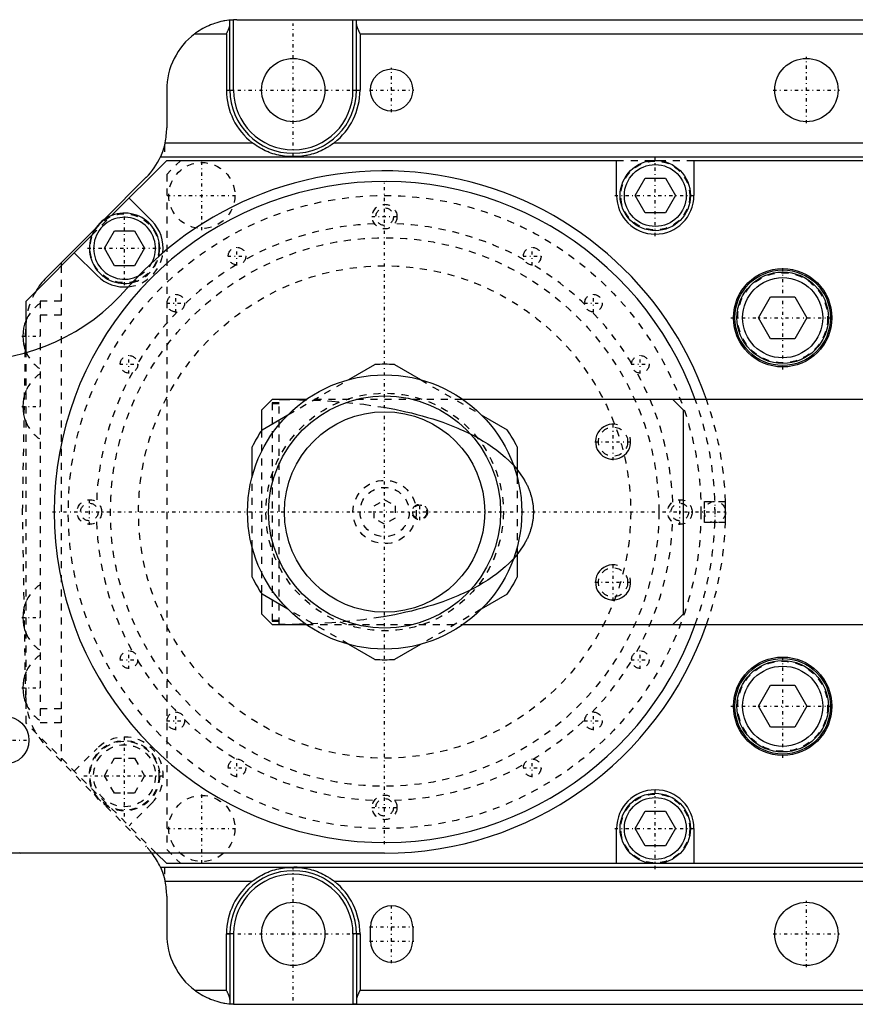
# Model space of a CAD drawing. Extents: x -342 to 171, y -70 to 70.
# Tile 9 of 10: x -52 to 67, y -70 to 70. Entities that reach past the tile are written whole.
import ezdxf

# ---------------------------------------------------------------- set-up
doc = ezdxf.new("R2010")
doc.units = 0
doc.linetypes.add('CENTER', pattern=[1.5, 0.45, -0.5, 0.05, -0.5])
doc.linetypes.add('DASHED', pattern=[2, 1, -1])
for name, color, linetype in [('AM_0', 7, 'CONTINUOUS'), ('AM_10', 7, 'CONTINUOUS'), ('AM_3', 7, 'DASHED'), ('AM_7', 7, 'CENTER')]:
    doc.layers.add(name, color=color, linetype=linetype)

msp = doc.modelspace()

# ---------------------------------------------------------------- linework, layer by layer
at = {"layer": 'AM_0', "color": 7, "linetype": 'CONTINUOUS'}
for p, q in [((-21, 70), (119, 70)), ((-4.5, 60), (-4.5, 70)), ((-22, 60), (-22, 69.94)), ((-21.5, 60), (-21.5, 69.99)), ((-4, 60), (-4, 69.94)), ((-27, 68), (-22.5, 68)), ((-22.5, 68), (-22.5, 60)), ((-3.5, 68), (-3.5, 60)), ((-3.5, 68), (97.5, 68)), ((-31, 60), (-31, 54.64)), ((-22.5, 60), (-21.5, 60)), ((-4.5, 60), (-3.5, 60)), ((-31.23, 52.5), (-18.83, 52.5)), ((-7.17, 52.5), (101.17, 52.5)), ((-31.9, 50.5), (127, 50.5)), ((-11.9, 50.56), (-14.1, 50.56)), ((-38.86, 42.14), (-31, 50)), ((-31, 50), (33, 50)), ((33, 45), (33, 50)), ((44, 50), (44, 45)), ((44, 50), (103, 50)), ((-33.91, 47.59), (-39.89, 41.58)), ((35.64, 45), (37.07, 47.48)), ((37.07, 47.48), (39.93, 47.48)), ((39.93, 47.48), (41.36, 45)), ((37.07, 42.52), (35.64, 45)), ((41.36, 45), (39.93, 42.52)), ((-36.36, 44.64), (-33.11, 41.39)), ((39.93, 42.52), (37.07, 42.52)), ((-51, 30), (-41.64, 39.36)), ((-48.13, 33.3), (-41.09, 40.37)), ((-39.86, 37.5), (-38.43, 39.97)), ((-38.43, 39.97), (-35.57, 39.97)), ((-35.57, 39.97), (-34.14, 37.5)), ((-40.89, 33.61), (-44.14, 36.86)), ((-38.43, 35.02), (-39.86, 37.5)), ((-34.14, 37.5), (-35.57, 35.02)), ((-46, 35.44), (-46, 35)), ((-35.57, 35.02), (-38.43, 35.02)), ((-51, 22.66), (-51, 30)), ((53.19, 27.62), (54.91, 30.59)), ((54.91, 30.59), (58.34, 30.59)), ((58.34, 30.59), (60.06, 27.62)), ((54.91, 24.64), (53.19, 27.62)), ((60.06, 27.62), (58.34, 24.64)), ((58.34, 24.64), (54.91, 24.64)), ((-51.11, 22.63), (-51.1, 22.98)), ((-5.1, 18.82), (-1.41, 20.95)), ((1.41, 20.95), (5.1, 18.82)), ((-16, 16), (-17.5, 14.5)), ((-11.15, 16), (-16, 16)), ((110, 16), (11.15, 16)), ((42.5, 14.5), (41, 16)), ((-17.5, 14.5), (-17.5, 11.61)), ((42.5, -14.5), (42.5, 14.5)), ((-17.44, 11.7), (-13.75, 13.83)), ((13.75, 13.83), (17.44, 11.7)), ((-18.85, 4.99), (-18.85, 9.26)), ((18.85, 9.26), (18.85, 4.99)), ((-18.85, -9.26), (-18.85, -4.99)), ((18.85, -4.99), (18.85, -9.26)), ((-17.5, -11.61), (-17.5, -14.5)), ((-13.75, -13.83), (-17.44, -11.7)), ((17.44, -11.7), (13.75, -13.83)), ((-17.5, -14.5), (-16, -16)), ((41, -16), (42.5, -14.5)), ((-16, -16), (-11.15, -16)), ((11.15, -16), (110, -16)), ((-1.41, -20.95), (-5.1, -18.82)), ((5.1, -18.82), (1.41, -20.95)), ((53.19, -27.62), (54.91, -24.64)), ((54.91, -24.64), (58.34, -24.64)), ((58.34, -24.64), (60.06, -27.62)), ((54.91, -30.59), (53.19, -27.62)), ((60.06, -27.62), (58.34, -30.59)), ((58.34, -30.59), (54.91, -30.59)), ((35.64, -45), (37.07, -42.53)), ((37.07, -42.53), (39.93, -42.53)), ((39.93, -42.53), (41.36, -45)), ((33, -50), (33, -45)), ((37.07, -47.48), (35.64, -45)), ((41.36, -45), (39.93, -47.48)), ((44, -45), (44, -50)), ((39.93, -47.48), (37.07, -47.48)), ((0, -48.5), (-126.46, -48.5)), ((-31, -50), (-32.5, -48.5)), ((126, -50), (-31, -50)), ((-31.9, -50.5), (127, -50.5)), ((-14.1, -50.56), (-11.9, -50.56)), ((-31.23, -52.5), (-18.83, -52.5)), ((-7.17, -52.5), (101.17, -52.5)), ((-31, -54.64), (-31, -60)), ((-22.5, -68), (-22.5, -60)), ((-21.5, -60), (-22.5, -60)), ((-22, -60), (-22, -69.94)), ((-21.5, -60), (-21.5, -69.99)), ((-4.5, -60), (-4.5, -70)), ((-3.5, -60), (-4.5, -60)), ((-4, -60), (-4, -69.94)), ((-3.5, -60), (-3.5, -68)), ((-2, -61), (-2, -59)), ((4, -59), (4, -61)), ((-27, -68), (-22.5, -68)), ((-3.5, -68), (97.5, -68)), ((-21, -70), (119, -70))]:
    msp.add_line(p, q, dxfattribs=at)
for points in [[(-4.5, 70, 0), (-4.5, 70, 0), (-4.49, 70, 0), (-4.48, 70, 0), (-4.48, 70, 0), (-4.48, 70, 0), (-4.47, 70, 0), (-4.46, 70, 0), (-4.45, 70, 0), (-4.45, 70, 0), (-4.44, 70, 0), (-4.44, 70, 0), (-4.43, 70, 0), (-4.42, 70, 0), (-4.42, 70, 0), (-4.41, 70, 0), (-4.4, 70, 0), (-4.4, 70, 0), (-4.39, 70, 0), (-4.39, 70, 0), (-4.38, 70, 0), (-4.37, 70, 0), (-4.37, 70, 0), (-4.37, 70, 0), (-4.36, 70, 0), (-4.35, 70, 0), (-4.35, 70, 0), (-4.35, 70, 0), (-4.34, 70, 0), (-4.33, 70, 0), (-4.32, 70, 0), (-4.32, 70, 0), (-4.31, 70, 0), (-4.31, 70, 0), (-4.3, 70, 0), (-4.3, 70, 0), (-4.29, 70, 0), (-4.28, 70, 0), (-4.28, 70, 0), (-4.27, 70, 0), (-4.27, 70, 0), (-4.26, 70, 0), (-4.26, 70, 0), (-4.25, 70, 0), (-4.24, 70, 0), (-4.24, 70, 0), (-4.23, 70, 0), (-4.23, 70, 0), (-4.23, 70, 0), (-4.22, 70, 0), (-4.21, 70, 0), (-4.21, 70, 0), (-4.2, 70, 0), (-4.2, 70, 0), (-4.19, 70, 0), (-4.19, 70, 0), (-4.18, 70, 0), (-4.18, 70, 0), (-4.17, 70, 0), (-4.17, 70, 0), (-4.16, 70, 0), (-4.16, 70, 0), (-4.16, 70, 0), (-4.15, 70, 0), (-4.15, 69.99, 0), (-4.14, 69.99, 0), (-4.14, 69.99, 0), (-4.14, 69.99, 0), (-4.13, 69.99, 0), (-4.13, 69.99, 0), (-4.13, 69.99, 0), (-4.12, 69.99, 0), (-4.12, 69.99, 0), (-4.11, 69.99, 0), (-4.11, 69.99, 0), (-4.1, 69.99, 0), (-4.1, 69.99, 0), (-4.1, 69.99, 0), (-4.1, 69.99, 0), (-4.09, 69.99, 0), (-4.09, 69.99, 0), (-4.08, 69.99, 0), (-4.08, 69.99, 0), (-4.08, 69.99, 0), (-4.08, 69.99, 0), (-4.07, 69.99, 0), (-4.07, 69.98, 0), (-4.06, 69.98, 0), (-4.06, 69.98, 0), (-4.06, 69.98, 0), (-4.06, 69.98, 0), (-4.05, 69.98, 0), (-4.05, 69.98, 0), (-4.05, 69.98, 0), (-4.04, 69.98, 0), (-4.04, 69.98, 0), (-4.04, 69.98, 0), (-4.04, 69.98, 0), (-4.04, 69.98, 0), (-4.03, 69.97, 0), (-4.03, 69.97, 0), (-4.03, 69.97, 0), (-4.03, 69.97, 0), (-4.02, 69.97, 0), (-4.02, 69.97, 0), (-4.02, 69.97, 0), (-4.02, 69.97, 0), (-4.02, 69.97, 0), (-4.02, 69.96, 0), (-4.02, 69.96, 0), (-4.01, 69.96, 0), (-4.01, 69.96, 0), (-4.01, 69.96, 0), (-4.01, 69.96, 0), (-4.01, 69.96, 0), (-4.01, 69.96, 0), (-4.01, 69.96, 0), (-4.01, 69.95, 0), (-4, 69.95, 0), (-4, 69.95, 0), (-4, 69.95, 0), (-4, 69.95, 0), (-4, 69.95, 0), (-4, 69.95, 0), (-4, 69.94, 0), (-4, 69.94, 0), (-4, 69.94, 0), (-4, 69.94, 0), (-4, 69.94, 0), (-4, 69.94, 0), (-4, 69.94, 0)], [(-22, 69.95, 0), (-22.14, 69.93, 0), (-22.43, 69.9, 0), (-22.72, 69.85, 0), (-22.87, 69.82, 0), (-23.02, 69.79, 0), (-23.31, 69.73, 0), (-23.6, 69.66, 0), (-23.89, 69.57, 0), (-24.18, 69.48, 0), (-24.46, 69.38, 0), (-24.61, 69.33, 0), (-24.75, 69.27, 0), (-25.03, 69.15, 0), (-25.31, 69.02, 0), (-25.58, 68.89, 0), (-25.85, 68.75, 0), (-26.11, 68.59, 0), (-26.25, 68.51, 0), (-26.37, 68.43, 0), (-26.63, 68.27, 0), (-26.88, 68.09, 0), (-27, 68, 0)], [(-22.5, 68, 0), (-22.48, 68.04, 0), (-22.44, 68.11, 0), (-22.41, 68.19, 0), (-22.39, 68.23, 0), (-22.37, 68.27, 0), (-22.33, 68.34, 0), (-22.29, 68.42, 0), (-22.26, 68.5, 0), (-22.22, 68.58, 0), (-22.19, 68.65, 0), (-22.17, 68.69, 0), (-22.16, 68.73, 0), (-22.13, 68.8, 0), (-22.1, 68.88, 0), (-22.07, 68.95, 0), (-22.05, 69.02, 0), (-22.03, 69.09, 0), (-22.02, 69.13, 0), (-22.02, 69.16, 0), (-22.01, 69.2, 0), (-22.01, 69.21, 0), (-22.01, 69.22, 0), (-22.01, 69.23, 0), (-22.01, 69.23, 0), (-22, 69.24, 0), (-22, 69.25, 0), (-22, 69.26, 0), (-22, 69.28, 0), (-22, 69.29, 0), (-22, 69.29, 0), (-22, 69.3, 0), (-22, 69.31, 0), (-22, 69.32, 0), (-22, 69.32, 0)], [(-22, 69.95, 0), (-22, 69.95, 0), (-22, 69.95, 0), (-21.99, 69.95, 0), (-21.99, 69.95, 0), (-21.99, 69.95, 0), (-21.99, 69.95, 0), (-21.99, 69.95, 0), (-21.99, 69.95, 0), (-21.99, 69.95, 0), (-21.99, 69.95, 0), (-21.99, 69.95, 0), (-21.99, 69.95, 0), (-21.98, 69.95, 0), (-21.98, 69.95, 0), (-21.98, 69.95, 0), (-21.98, 69.95, 0), (-21.98, 69.95, 0), (-21.98, 69.95, 0), (-21.97, 69.95, 0), (-21.97, 69.95, 0), (-21.97, 69.95, 0), (-21.97, 69.95, 0), (-21.97, 69.95, 0), (-21.96, 69.95, 0), (-21.96, 69.95, 0), (-21.96, 69.95, 0), (-21.96, 69.95, 0), (-21.96, 69.95, 0), (-21.95, 69.95, 0), (-21.95, 69.95, 0), (-21.95, 69.95, 0), (-21.94, 69.96, 0), (-21.94, 69.96, 0), (-21.94, 69.96, 0), (-21.94, 69.96, 0), (-21.93, 69.96, 0), (-21.93, 69.96, 0), (-21.93, 69.96, 0), (-21.92, 69.96, 0), (-21.92, 69.96, 0), (-21.92, 69.96, 0), (-21.92, 69.96, 0), (-21.91, 69.96, 0), (-21.91, 69.96, 0), (-21.91, 69.96, 0), (-21.9, 69.96, 0), (-21.9, 69.96, 0), (-21.9, 69.96, 0), (-21.89, 69.96, 0), (-21.89, 69.96, 0), (-21.89, 69.96, 0), (-21.88, 69.96, 0), (-21.88, 69.96, 0), (-21.87, 69.96, 0), (-21.87, 69.96, 0), (-21.87, 69.96, 0), (-21.86, 69.96, 0), (-21.86, 69.96, 0), (-21.85, 69.96, 0), (-21.85, 69.96, 0), (-21.85, 69.96, 0), (-21.85, 69.96, 0), (-21.84, 69.96, 0), (-21.84, 69.97, 0), (-21.83, 69.97, 0), (-21.83, 69.97, 0), (-21.83, 69.97, 0), (-21.82, 69.97, 0), (-21.82, 69.97, 0), (-21.82, 69.97, 0), (-21.81, 69.97, 0), (-21.8, 69.97, 0), (-21.8, 69.97, 0), (-21.79, 69.97, 0), (-21.79, 69.97, 0), (-21.79, 69.97, 0), (-21.78, 69.97, 0), (-21.78, 69.97, 0), (-21.77, 69.97, 0), (-21.77, 69.97, 0), (-21.76, 69.97, 0), (-21.75, 69.97, 0), (-21.75, 69.97, 0), (-21.75, 69.97, 0), (-21.74, 69.97, 0), (-21.74, 69.97, 0), (-21.73, 69.97, 0), (-21.72, 69.97, 0), (-21.72, 69.97, 0), (-21.72, 69.97, 0), (-21.71, 69.97, 0), (-21.71, 69.98, 0), (-21.7, 69.98, 0), (-21.69, 69.98, 0), (-21.69, 69.98, 0), (-21.68, 69.98, 0), (-21.68, 69.98, 0), (-21.67, 69.98, 0), (-21.67, 69.98, 0), (-21.66, 69.98, 0), (-21.65, 69.98, 0), (-21.65, 69.98, 0), (-21.64, 69.98, 0), (-21.64, 69.98, 0), (-21.64, 69.98, 0), (-21.63, 69.98, 0), (-21.62, 69.98, 0), (-21.62, 69.98, 0), (-21.62, 69.98, 0), (-21.61, 69.98, 0), (-21.6, 69.98, 0), (-21.6, 69.98, 0), (-21.6, 69.98, 0), (-21.59, 69.98, 0), (-21.58, 69.98, 0), (-21.58, 69.98, 0), (-21.57, 69.98, 0), (-21.56, 69.98, 0), (-21.56, 69.98, 0), (-21.56, 69.98, 0), (-21.55, 69.98, 0), (-21.54, 69.99, 0), (-21.54, 69.99, 0), (-21.53, 69.99, 0), (-21.52, 69.99, 0), (-21.52, 69.99, 0), (-21.52, 69.99, 0), (-21.51, 69.99, 0), (-21.5, 69.99, 0), (-21.5, 69.99, 0)], [(-22, 69.94, 0), (-22, 69.94, 0), (-22, 69.94, 0), (-22, 69.95, 0), (-22, 69.95, 0)], [(-4, 69.32, 0), (-4, 69.32, 0), (-4, 69.31, 0), (-4, 69.3, 0), (-4, 69.29, 0), (-4, 69.29, 0), (-4, 69.28, 0), (-4, 69.26, 0), (-4, 69.25, 0), (-4, 69.24, 0), (-3.99, 69.23, 0), (-3.99, 69.23, 0), (-3.99, 69.22, 0), (-3.99, 69.21, 0), (-3.99, 69.2, 0), (-3.98, 69.16, 0), (-3.98, 69.13, 0), (-3.97, 69.09, 0), (-3.95, 69.02, 0), (-3.93, 68.95, 0), (-3.9, 68.88, 0), (-3.87, 68.8, 0), (-3.84, 68.73, 0), (-3.83, 68.69, 0), (-3.81, 68.65, 0), (-3.78, 68.58, 0), (-3.74, 68.5, 0), (-3.71, 68.42, 0), (-3.67, 68.34, 0), (-3.63, 68.27, 0), (-3.61, 68.23, 0), (-3.59, 68.19, 0), (-3.56, 68.11, 0), (-3.52, 68.04, 0), (-3.5, 68, 0)], [(-31.23, 52.5, 0), (-31.23, 52.49, 0), (-31.24, 52.46, 0), (-31.25, 52.43, 0), (-31.25, 52.42, 0), (-31.25, 52.4, 0), (-31.26, 52.37, 0), (-31.27, 52.34, 0), (-31.27, 52.32, 0), (-31.28, 52.29, 0), (-31.29, 52.26, 0), (-31.29, 52.24, 0), (-31.29, 52.23, 0), (-31.3, 52.2, 0), (-31.31, 52.17, 0), (-31.32, 52.15, 0), (-31.32, 52.12, 0), (-31.33, 52.09, 0), (-31.33, 52.07, 0), (-31.34, 52.06, 0), (-31.35, 52.03, 0), (-31.35, 52, 0), (-31.36, 51.99, 0), (-31.36, 51.97, 0), (-31.37, 51.95, 0), (-31.38, 51.92, 0), (-31.38, 51.9, 0), (-31.39, 51.89, 0), (-31.39, 51.86, 0), (-31.4, 51.83, 0), (-31.41, 51.81, 0), (-31.42, 51.78, 0), (-31.43, 51.75, 0), (-31.43, 51.74, 0), (-31.43, 51.73, 0), (-31.44, 51.7, 0), (-31.45, 51.67, 0), (-31.46, 51.65, 0), (-31.47, 51.62, 0), (-31.48, 51.59, 0), (-31.48, 51.58, 0), (-31.48, 51.57, 0), (-31.49, 51.54, 0), (-31.5, 51.52, 0), (-31.51, 51.49, 0), (-31.52, 51.47, 0), (-31.53, 51.44, 0), (-31.53, 51.43, 0), (-31.53, 51.42, 0), (-31.54, 51.39, 0), (-31.55, 51.37, 0), (-31.56, 51.34, 0), (-31.57, 51.32, 0), (-31.58, 51.3, 0), (-31.58, 51.29, 0), (-31.58, 51.28, 0), (-31.59, 51.25, 0), (-31.6, 51.23, 0), (-31.61, 51.21, 0), (-31.61, 51.19, 0), (-31.62, 51.17, 0), (-31.63, 51.16, 0), (-31.63, 51.15, 0), (-31.64, 51.12, 0), (-31.65, 51.1, 0), (-31.65, 51.09, 0), (-31.65, 51.08, 0), (-31.66, 51.07, 0), (-31.67, 51.05, 0), (-31.67, 51.04, 0), (-31.68, 51.03, 0), (-31.68, 51.01, 0), (-31.69, 50.99, 0), (-31.7, 50.97, 0), (-31.7, 50.95, 0), (-31.71, 50.94, 0), (-31.72, 50.93, 0), (-31.72, 50.92, 0), (-31.73, 50.9, 0), (-31.73, 50.88, 0), (-31.74, 50.87, 0), (-31.75, 50.85, 0), (-31.75, 50.83, 0), (-31.76, 50.82, 0), (-31.76, 50.82, 0), (-31.77, 50.8, 0), (-31.77, 50.79, 0), (-31.78, 50.77, 0), (-31.79, 50.76, 0), (-31.79, 50.74, 0), (-31.79, 50.73, 0), (-31.8, 50.73, 0), (-31.8, 50.71, 0), (-31.81, 50.7, 0), (-31.81, 50.69, 0), (-31.82, 50.68, 0), (-31.82, 50.66, 0), (-31.83, 50.66, 0), (-31.83, 50.65, 0), (-31.83, 50.64, 0), (-31.84, 50.63, 0), (-31.84, 50.62, 0), (-31.85, 50.61, 0), (-31.85, 50.6, 0), (-31.85, 50.6, 0), (-31.86, 50.59, 0), (-31.86, 50.58, 0), (-31.86, 50.57, 0), (-31.87, 50.57, 0), (-31.87, 50.57, 0), (-31.87, 50.56, 0), (-31.87, 50.55, 0), (-31.88, 50.55, 0), (-31.88, 50.55, 0), (-31.88, 50.54, 0), (-31.88, 50.53, 0), (-31.88, 50.53, 0), (-31.89, 50.52, 0), (-31.89, 50.52, 0), (-31.89, 50.52, 0), (-31.89, 50.52, 0), (-31.89, 50.51, 0), (-31.89, 50.51, 0), (-31.89, 50.51, 0), (-31.9, 50.5, 0), (-31.9, 50.5, 0), (-31.9, 50.5, 0), (-31.9, 50.5, 0), (-31.9, 50.5, 0), (-31.9, 50.5, 0), (-31.9, 50.5, 0)], [(-14.1, 50.56, 0), (-14.23, 50.58, 0), (-14.51, 50.62, 0), (-14.79, 50.67, 0), (-14.93, 50.7, 0), (-15.07, 50.73, 0), (-15.34, 50.79, 0), (-15.62, 50.87, 0), (-15.89, 50.95, 0), (-16.17, 51.04, 0), (-16.44, 51.14, 0), (-16.57, 51.2, 0), (-16.71, 51.25, 0), (-16.97, 51.37, 0), (-17.23, 51.5, 0), (-17.49, 51.63, 0), (-17.75, 51.77, 0), (-18, 51.92, 0), (-18.12, 52, 0), (-18.24, 52.08, 0), (-18.48, 52.24, 0), (-18.72, 52.41, 0), (-18.83, 52.5, 0)], [(-7.17, 52.5, 0), (-7.28, 52.41, 0), (-7.52, 52.24, 0), (-7.76, 52.08, 0), (-7.88, 52, 0), (-8, 51.92, 0), (-8.25, 51.77, 0), (-8.51, 51.63, 0), (-8.77, 51.5, 0), (-9.03, 51.37, 0), (-9.29, 51.25, 0), (-9.43, 51.2, 0), (-9.56, 51.14, 0), (-9.83, 51.04, 0), (-10.11, 50.95, 0), (-10.38, 50.87, 0), (-10.66, 50.79, 0), (-10.93, 50.73, 0), (-11.07, 50.7, 0), (-11.21, 50.67, 0), (-11.49, 50.62, 0), (-11.77, 50.58, 0), (-11.9, 50.56, 0)], [(-31.9, -50.5, 0), (-31.9, -50.5, 0), (-31.9, -50.5, 0), (-31.9, -50.5, 0), (-31.9, -50.5, 0), (-31.9, -50.5, 0), (-31.9, -50.5, 0), (-31.89, -50.51, 0), (-31.89, -50.51, 0), (-31.89, -50.51, 0), (-31.89, -50.52, 0), (-31.89, -50.52, 0), (-31.89, -50.52, 0), (-31.89, -50.52, 0), (-31.88, -50.53, 0), (-31.88, -50.53, 0), (-31.88, -50.54, 0), (-31.88, -50.55, 0), (-31.88, -50.55, 0), (-31.87, -50.55, 0), (-31.87, -50.56, 0), (-31.87, -50.57, 0), (-31.87, -50.57, 0), (-31.86, -50.57, 0), (-31.86, -50.58, 0), (-31.86, -50.59, 0), (-31.85, -50.6, 0), (-31.85, -50.6, 0), (-31.85, -50.61, 0), (-31.84, -50.62, 0), (-31.84, -50.63, 0), (-31.83, -50.64, 0), (-31.83, -50.65, 0), (-31.83, -50.66, 0), (-31.82, -50.66, 0), (-31.82, -50.68, 0), (-31.81, -50.69, 0), (-31.81, -50.7, 0), (-31.8, -50.71, 0), (-31.8, -50.73, 0), (-31.79, -50.73, 0), (-31.79, -50.74, 0), (-31.79, -50.76, 0), (-31.78, -50.77, 0), (-31.77, -50.79, 0), (-31.77, -50.8, 0), (-31.76, -50.82, 0), (-31.76, -50.82, 0), (-31.75, -50.83, 0), (-31.75, -50.85, 0), (-31.74, -50.87, 0), (-31.73, -50.88, 0), (-31.73, -50.9, 0), (-31.72, -50.92, 0), (-31.72, -50.93, 0), (-31.71, -50.94, 0), (-31.7, -50.95, 0), (-31.7, -50.97, 0), (-31.69, -50.99, 0), (-31.68, -51.01, 0), (-31.68, -51.03, 0), (-31.67, -51.04, 0), (-31.67, -51.05, 0), (-31.66, -51.07, 0), (-31.65, -51.08, 0), (-31.65, -51.09, 0), (-31.65, -51.1, 0), (-31.64, -51.12, 0), (-31.63, -51.15, 0), (-31.63, -51.16, 0), (-31.62, -51.17, 0), (-31.61, -51.19, 0), (-31.61, -51.21, 0), (-31.6, -51.23, 0), (-31.59, -51.25, 0), (-31.58, -51.28, 0), (-31.58, -51.29, 0), (-31.58, -51.3, 0), (-31.57, -51.32, 0), (-31.56, -51.34, 0), (-31.55, -51.37, 0), (-31.54, -51.39, 0), (-31.53, -51.42, 0), (-31.53, -51.43, 0), (-31.53, -51.44, 0), (-31.52, -51.47, 0), (-31.51, -51.49, 0), (-31.5, -51.52, 0), (-31.49, -51.54, 0), (-31.48, -51.57, 0), (-31.48, -51.58, 0), (-31.48, -51.59, 0), (-31.47, -51.62, 0), (-31.46, -51.65, 0), (-31.45, -51.67, 0), (-31.44, -51.7, 0), (-31.43, -51.73, 0), (-31.43, -51.74, 0), (-31.43, -51.75, 0), (-31.42, -51.78, 0), (-31.41, -51.81, 0), (-31.4, -51.83, 0), (-31.39, -51.86, 0), (-31.39, -51.89, 0), (-31.38, -51.9, 0), (-31.38, -51.92, 0), (-31.37, -51.95, 0), (-31.36, -51.97, 0), (-31.36, -51.99, 0), (-31.35, -52, 0), (-31.35, -52.03, 0), (-31.34, -52.06, 0), (-31.33, -52.07, 0), (-31.33, -52.09, 0), (-31.32, -52.12, 0), (-31.32, -52.15, 0), (-31.31, -52.17, 0), (-31.3, -52.2, 0), (-31.29, -52.23, 0), (-31.29, -52.24, 0), (-31.29, -52.26, 0), (-31.28, -52.29, 0), (-31.27, -52.32, 0), (-31.27, -52.34, 0), (-31.26, -52.37, 0), (-31.25, -52.4, 0), (-31.25, -52.42, 0), (-31.25, -52.43, 0), (-31.24, -52.46, 0), (-31.23, -52.49, 0), (-31.23, -52.5, 0)], [(-18.83, -52.5, 0), (-18.72, -52.41, 0), (-18.48, -52.24, 0), (-18.24, -52.08, 0), (-18.12, -52, 0), (-18, -51.92, 0), (-17.75, -51.77, 0), (-17.49, -51.63, 0), (-17.23, -51.5, 0), (-16.97, -51.37, 0), (-16.71, -51.25, 0), (-16.57, -51.2, 0), (-16.44, -51.14, 0), (-16.17, -51.04, 0), (-15.89, -50.95, 0), (-15.62, -50.87, 0), (-15.34, -50.79, 0), (-15.07, -50.73, 0), (-14.93, -50.7, 0), (-14.79, -50.67, 0), (-14.51, -50.62, 0), (-14.23, -50.58, 0), (-14.1, -50.56, 0)], [(-11.9, -50.56, 0), (-11.77, -50.58, 0), (-11.49, -50.62, 0), (-11.21, -50.67, 0), (-11.07, -50.7, 0), (-10.93, -50.73, 0), (-10.66, -50.79, 0), (-10.38, -50.87, 0), (-10.11, -50.95, 0), (-9.83, -51.04, 0), (-9.56, -51.14, 0), (-9.43, -51.2, 0), (-9.29, -51.25, 0), (-9.03, -51.37, 0), (-8.77, -51.5, 0), (-8.51, -51.63, 0), (-8.25, -51.77, 0), (-8, -51.92, 0), (-7.88, -52, 0), (-7.76, -52.08, 0), (-7.52, -52.24, 0), (-7.28, -52.41, 0), (-7.17, -52.5, 0)], [(-27, -68, 0), (-26.88, -68.09, 0), (-26.63, -68.27, 0), (-26.37, -68.43, 0), (-26.25, -68.51, 0), (-26.11, -68.59, 0), (-25.85, -68.75, 0), (-25.58, -68.89, 0), (-25.31, -69.02, 0), (-25.03, -69.15, 0), (-24.75, -69.27, 0), (-24.61, -69.33, 0), (-24.46, -69.38, 0), (-24.18, -69.48, 0), (-23.89, -69.57, 0), (-23.6, -69.66, 0), (-23.31, -69.73, 0), (-23.02, -69.79, 0), (-22.87, -69.82, 0), (-22.72, -69.85, 0), (-22.43, -69.9, 0), (-22.14, -69.93, 0), (-22, -69.95, 0)], [(-22, -69.32, 0), (-22, -69.32, 0), (-22, -69.31, 0), (-22, -69.3, 0), (-22, -69.29, 0), (-22, -69.29, 0), (-22, -69.28, 0), (-22, -69.26, 0), (-22, -69.25, 0), (-22, -69.24, 0), (-22.01, -69.23, 0), (-22.01, -69.23, 0), (-22.01, -69.22, 0), (-22.01, -69.21, 0), (-22.01, -69.2, 0), (-22.02, -69.16, 0), (-22.02, -69.13, 0), (-22.03, -69.09, 0), (-22.05, -69.02, 0), (-22.07, -68.95, 0), (-22.1, -68.88, 0), (-22.13, -68.8, 0), (-22.16, -68.73, 0), (-22.17, -68.69, 0), (-22.19, -68.65, 0), (-22.22, -68.58, 0), (-22.26, -68.5, 0), (-22.29, -68.42, 0), (-22.33, -68.34, 0), (-22.37, -68.27, 0), (-22.39, -68.23, 0), (-22.41, -68.19, 0), (-22.44, -68.11, 0), (-22.48, -68.04, 0), (-22.5, -68, 0)], [(-3.5, -68, 0), (-3.52, -68.04, 0), (-3.56, -68.11, 0), (-3.59, -68.19, 0), (-3.61, -68.23, 0), (-3.63, -68.27, 0), (-3.67, -68.34, 0), (-3.71, -68.42, 0), (-3.74, -68.5, 0), (-3.78, -68.58, 0), (-3.81, -68.65, 0), (-3.83, -68.69, 0), (-3.84, -68.73, 0), (-3.87, -68.8, 0), (-3.9, -68.88, 0), (-3.93, -68.95, 0), (-3.95, -69.02, 0), (-3.97, -69.09, 0), (-3.98, -69.13, 0), (-3.98, -69.16, 0), (-3.99, -69.2, 0), (-3.99, -69.21, 0), (-3.99, -69.22, 0), (-3.99, -69.23, 0), (-3.99, -69.23, 0), (-4, -69.24, 0), (-4, -69.25, 0), (-4, -69.26, 0), (-4, -69.28, 0), (-4, -69.29, 0), (-4, -69.29, 0), (-4, -69.3, 0), (-4, -69.31, 0), (-4, -69.32, 0), (-4, -69.32, 0)], [(-22, -69.95, 0), (-22, -69.95, 0), (-22, -69.94, 0), (-22, -69.94, 0), (-22, -69.94, 0)], [(-21.5, -69.99, 0), (-21.5, -69.99, 0), (-21.51, -69.99, 0), (-21.52, -69.99, 0), (-21.52, -69.99, 0), (-21.52, -69.99, 0), (-21.53, -69.99, 0), (-21.54, -69.99, 0), (-21.54, -69.99, 0), (-21.55, -69.98, 0), (-21.56, -69.98, 0), (-21.56, -69.98, 0), (-21.56, -69.98, 0), (-21.57, -69.98, 0), (-21.58, -69.98, 0), (-21.58, -69.98, 0), (-21.59, -69.98, 0), (-21.6, -69.98, 0), (-21.6, -69.98, 0), (-21.6, -69.98, 0), (-21.61, -69.98, 0), (-21.62, -69.98, 0), (-21.62, -69.98, 0), (-21.62, -69.98, 0), (-21.63, -69.98, 0), (-21.64, -69.98, 0), (-21.64, -69.98, 0), (-21.64, -69.98, 0), (-21.65, -69.98, 0), (-21.65, -69.98, 0), (-21.66, -69.98, 0), (-21.67, -69.98, 0), (-21.67, -69.98, 0), (-21.68, -69.98, 0), (-21.68, -69.98, 0), (-21.69, -69.98, 0), (-21.69, -69.98, 0), (-21.7, -69.98, 0), (-21.71, -69.98, 0), (-21.71, -69.97, 0), (-21.72, -69.97, 0), (-21.72, -69.97, 0), (-21.72, -69.97, 0), (-21.73, -69.97, 0), (-21.74, -69.97, 0), (-21.74, -69.97, 0), (-21.75, -69.97, 0), (-21.75, -69.97, 0), (-21.75, -69.97, 0), (-21.76, -69.97, 0), (-21.77, -69.97, 0), (-21.77, -69.97, 0), (-21.78, -69.97, 0), (-21.78, -69.97, 0), (-21.79, -69.97, 0), (-21.79, -69.97, 0), (-21.79, -69.97, 0), (-21.8, -69.97, 0), (-21.8, -69.97, 0), (-21.81, -69.97, 0), (-21.82, -69.97, 0), (-21.82, -69.97, 0), (-21.82, -69.97, 0), (-21.83, -69.97, 0), (-21.83, -69.97, 0), (-21.83, -69.97, 0), (-21.84, -69.97, 0), (-21.84, -69.96, 0), (-21.85, -69.96, 0), (-21.85, -69.96, 0), (-21.85, -69.96, 0), (-21.85, -69.96, 0), (-21.86, -69.96, 0), (-21.86, -69.96, 0), (-21.87, -69.96, 0), (-21.87, -69.96, 0), (-21.87, -69.96, 0), (-21.88, -69.96, 0), (-21.88, -69.96, 0), (-21.89, -69.96, 0), (-21.89, -69.96, 0), (-21.89, -69.96, 0), (-21.9, -69.96, 0), (-21.9, -69.96, 0), (-21.9, -69.96, 0), (-21.91, -69.96, 0), (-21.91, -69.96, 0), (-21.91, -69.96, 0), (-21.92, -69.96, 0), (-21.92, -69.96, 0), (-21.92, -69.96, 0), (-21.92, -69.96, 0), (-21.93, -69.96, 0), (-21.93, -69.96, 0), (-21.93, -69.96, 0), (-21.94, -69.96, 0), (-21.94, -69.96, 0), (-21.94, -69.96, 0), (-21.94, -69.96, 0), (-21.95, -69.95, 0), (-21.95, -69.95, 0), (-21.95, -69.95, 0), (-21.96, -69.95, 0), (-21.96, -69.95, 0), (-21.96, -69.95, 0), (-21.96, -69.95, 0), (-21.96, -69.95, 0), (-21.97, -69.95, 0), (-21.97, -69.95, 0), (-21.97, -69.95, 0), (-21.97, -69.95, 0), (-21.97, -69.95, 0), (-21.98, -69.95, 0), (-21.98, -69.95, 0), (-21.98, -69.95, 0), (-21.98, -69.95, 0), (-21.98, -69.95, 0), (-21.98, -69.95, 0), (-21.99, -69.95, 0), (-21.99, -69.95, 0), (-21.99, -69.95, 0), (-21.99, -69.95, 0), (-21.99, -69.95, 0), (-21.99, -69.95, 0), (-21.99, -69.95, 0), (-21.99, -69.95, 0), (-21.99, -69.95, 0), (-21.99, -69.95, 0), (-22, -69.95, 0), (-22, -69.95, 0), (-22, -69.95, 0)], [(-4, -69.94, 0), (-4, -69.94, 0), (-4, -69.94, 0), (-4, -69.94, 0), (-4, -69.94, 0), (-4, -69.94, 0), (-4, -69.94, 0), (-4, -69.95, 0), (-4, -69.95, 0), (-4, -69.95, 0), (-4, -69.95, 0), (-4, -69.95, 0), (-4, -69.95, 0), (-4.01, -69.95, 0), (-4.01, -69.96, 0), (-4.01, -69.96, 0), (-4.01, -69.96, 0), (-4.01, -69.96, 0), (-4.01, -69.96, 0), (-4.01, -69.96, 0), (-4.01, -69.96, 0), (-4.02, -69.96, 0), (-4.02, -69.96, 0), (-4.02, -69.97, 0), (-4.02, -69.97, 0), (-4.02, -69.97, 0), (-4.02, -69.97, 0), (-4.02, -69.97, 0), (-4.03, -69.97, 0), (-4.03, -69.97, 0), (-4.03, -69.97, 0), (-4.03, -69.97, 0), (-4.04, -69.98, 0), (-4.04, -69.98, 0), (-4.04, -69.98, 0), (-4.04, -69.98, 0), (-4.04, -69.98, 0), (-4.05, -69.98, 0), (-4.05, -69.98, 0), (-4.05, -69.98, 0), (-4.06, -69.98, 0), (-4.06, -69.98, 0), (-4.06, -69.98, 0), (-4.06, -69.98, 0), (-4.07, -69.98, 0), (-4.07, -69.99, 0), (-4.08, -69.99, 0), (-4.08, -69.99, 0), (-4.08, -69.99, 0), (-4.08, -69.99, 0), (-4.09, -69.99, 0), (-4.09, -69.99, 0), (-4.1, -69.99, 0), (-4.1, -69.99, 0), (-4.1, -69.99, 0), (-4.1, -69.99, 0), (-4.11, -69.99, 0), (-4.11, -69.99, 0), (-4.12, -69.99, 0), (-4.12, -69.99, 0), (-4.13, -69.99, 0), (-4.13, -69.99, 0), (-4.13, -69.99, 0), (-4.14, -69.99, 0), (-4.14, -69.99, 0), (-4.14, -69.99, 0), (-4.15, -69.99, 0), (-4.15, -70, 0), (-4.16, -70, 0), (-4.16, -70, 0), (-4.16, -70, 0), (-4.17, -70, 0), (-4.17, -70, 0), (-4.18, -70, 0), (-4.18, -70, 0), (-4.19, -70, 0), (-4.19, -70, 0), (-4.2, -70, 0), (-4.2, -70, 0), (-4.21, -70, 0), (-4.21, -70, 0), (-4.22, -70, 0), (-4.23, -70, 0), (-4.23, -70, 0), (-4.23, -70, 0), (-4.24, -70, 0), (-4.24, -70, 0), (-4.25, -70, 0), (-4.26, -70, 0), (-4.26, -70, 0), (-4.27, -70, 0), (-4.27, -70, 0), (-4.28, -70, 0), (-4.28, -70, 0), (-4.29, -70, 0), (-4.3, -70, 0), (-4.3, -70, 0), (-4.31, -70, 0), (-4.31, -70, 0), (-4.32, -70, 0), (-4.32, -70, 0), (-4.33, -70, 0), (-4.34, -70, 0), (-4.35, -70, 0), (-4.35, -70, 0), (-4.35, -70, 0), (-4.36, -70, 0), (-4.37, -70, 0), (-4.37, -70, 0), (-4.37, -70, 0), (-4.38, -70, 0), (-4.39, -70, 0), (-4.39, -70, 0), (-4.4, -70, 0), (-4.4, -70, 0), (-4.41, -70, 0), (-4.42, -70, 0), (-4.42, -70, 0), (-4.43, -70, 0), (-4.44, -70, 0), (-4.44, -70, 0), (-4.45, -70, 0), (-4.45, -70, 0), (-4.46, -70, 0), (-4.47, -70, 0), (-4.48, -70, 0), (-4.48, -70, 0), (-4.48, -70, 0), (-4.49, -70, 0), (-4.5, -70, 0), (-4.5, -70, 0)]]:
    msp.add_polyline3d(points, dxfattribs=at)
for centre, radius in [((-13, 60), 4.5), ((60, 60), 4.5), ((1, 60), 3), ((38.5, 45), 5), ((38.5, 45), 4.4), ((56.62, 27.62), 7), ((56.62, 27.62), 6.8), ((56.62, 27.62), 6.5), ((56.62, 27.62), 5.7), ((0, 0), 19.5), ((0, 0), 16.5), ((0, 0), 14.25), ((56.62, -27.62), 7), ((56.62, -27.62), 6.8), ((56.62, -27.62), 6.5), ((56.62, -27.62), 5.7), ((-54, -32.45), 3.4), ((38.5, -45), 5), ((38.5, -45), 4.4), ((-13, -60), 4.5), ((60, -60), 4.5)]:
    msp.add_circle(centre, radius, dxfattribs=at)
for centre, radius, start, end in [((-21, 60), 10, 90, 92.866), ((-21, 60), 10, 126.8699, 180), ((-13, 60), 9.5, 180, 232.1364), ((-13, 60), 9, 180, 0), ((-13, 60), 8.5, 180, 0), ((-13, 60), 9.5, 307.8636, 0), ((-41, 54.64), 10, 347.6431, 0), ((-41, 54.64), 10, 315.1327, 335.5436), ((0, 0), 48.5, 19.2625, 139.0006), ((0, 0), 47, 19.9028, 340.0972), ((38.5, 45), 5.5, 180, 0), ((-37, 37.5), 5, 346.3595, 282.8715), ((-37, 37.5), 4.4, 332.0221, 297.2089), ((-37, 37.5), 5.5, 353.157, 45), ((-37, 37.5), 5.5, 225, 276.074), ((-41.04, 26.25), 10, 135.1327, 149.1974), ((-59.25, 51.5), 30, 270, 319.0006), ((-45.8, 25), 5.67, 156.5068, 203.4932), ((0, 0), 21, 86.1532, 93.8468), ((-45.8, 15), 5.67, 156.5068, 203.4932), ((0, 0), 21, 146.1532, 153.8468), ((0, 0), 21, 26.1532, 33.8468), ((0, 0), 48.5, 358.2277, 1.7723), ((0, 0), 21, 206.1532, 213.8468), ((0, 0), 21, 326.1532, 333.8468), ((-45.8, -15), 5.67, 156.5068, 203.4932), ((0, 0), 48.5, 270, 340.7375), ((0, 0), 21, 266.1532, 273.8468), ((-45.8, -25), 5.67, 156.5068, 203.4932), ((38.5, -45), 5.5, 0, 180), ((-51.77, -48.3), 0.2, 223.0161, 270), ((-41, -54.64), 10, 24.4564, 37.8793), ((-13, -60), 9, 0, 180), ((-13, -60), 8.5, 0, 180), ((-41, -54.64), 10, 0, 12.3569), ((-13, -60), 9.5, 127.8636, 180), ((-13, -60), 9.5, 0, 52.1364), ((1, -59), 3, 0, 180), ((-21, -60), 10, 180, 233.1301), ((1, -61), 3, 180, 0), ((-21, -60), 10, 267.134, 270)]:
    msp.add_arc(centre, radius, start, end, dxfattribs=at)
at = {"layer": 'AM_10', "color": 7, "linetype": 'CONTINUOUS'}
for centre in [(32.5, 10), (32.5, -10)]:
    msp.add_arc(centre, 2.5, 75, 15, dxfattribs=at)
at = {"layer": 'AM_3', "color": 6, "linetype": 'DASHED'}
for p, q in [((-31.3, 52.21), (-31.3, 50.5)), ((-29, 50), (-31, 48)), ((33, 50), (44, 50)), ((-31, 48), (-31, -48)), ((-41.64, 39.36), (-38.86, 42.14)), ((-39.89, 41.58), (-41.09, 40.37)), ((-46, 35), (-46, -35.44)), ((-49, 30), (-49, -30)), ((-46, 30), (-49, 30)), ((-46, 28), (-49, 28)), ((-51.1, 22.98), (-51.04, 26.42)), ((-51.5, 0), (-51.11, 22.63)), ((-51, -30), (-51, 22.66)), ((-13.75, 13.83), (-5.1, 18.82)), ((5.1, 18.82), (13.75, 13.83)), ((-15, 15.5), (-16, 15.5)), ((-16, 15.5), (-16, -15.5)), ((-16, 15.43), (-15, 15.43)), ((-15, -16), (-15, 16)), ((-15, 16), (-14.5, 16)), ((41, 16), (-11.15, 16)), ((-17.5, 11.61), (-17.5, -11.61)), ((-18.85, -4.99), (-18.85, 4.99)), ((18.85, 4.99), (18.85, -4.99)), ((-1.5, 0.87), (0, 1.73)), ((0, 1.73), (1.5, 0.87)), ((45.5, -1.5), (45.5, 1.5)), ((45.5, 1.5), (48.48, 1.5)), ((-51.04, -26.42), (-51.5, 0)), ((-1.5, -0.87), (-1.5, 0.87)), ((1.5, 0.87), (1.5, -0.87)), ((0, -1.73), (-1.5, -0.87)), ((1.5, -0.87), (0, -1.73)), ((48.48, -1.5), (45.5, -1.5)), ((-5.1, -18.82), (-13.75, -13.83)), ((13.75, -13.83), (5.1, -18.82)), ((-15, -15.43), (-16, -15.43)), ((-16, -15.5), (-15, -15.5)), ((-14.5, -16), (-15, -16)), ((-11.15, -16), (11.15, -16)), ((-46, -28), (-49, -28)), ((-32.5, -48.5), (-51, -30)), ((-46, -30), (-49, -30)), ((-48.13, -33.3), (-33.91, -47.59)), ((-44.14, -36.86), (-40.89, -33.61)), ((-39.86, -37.5), (-38.43, -35.02)), ((-38.43, -35.02), (-35.57, -35.02)), ((-35.57, -35.02), (-34.14, -37.5)), ((-38.43, -39.98), (-39.86, -37.5)), ((-34.14, -37.5), (-35.57, -39.98)), ((-35.57, -39.98), (-38.43, -39.98)), ((-33.11, -41.39), (-36.36, -44.64)), ((-31, -48), (-29, -50)), ((-31.3, -50.5), (-31.3, -52.21))]:
    msp.add_line(p, q, dxfattribs=at)
msp.add_polyline3d([(-14.5, 16, 0), (-12.13, 15.97, 0), (-7.52, 15.76, 0), (-2.94, 15.31, 0), (-0.56, 14.96, 0), (-0.16, 14.9, 0), (0.64, 14.75, 0), (1.44, 14.6, 0), (1.84, 14.52, 0), (2.24, 14.44, 0), (3.03, 14.26, 0), (3.81, 14.08, 0), (4.58, 13.88, 0), (5.35, 13.68, 0), (6.1, 13.46, 0), (6.47, 13.35, 0), (6.84, 13.24, 0), (7.56, 13, 0), (8.27, 12.76, 0), (8.98, 12.5, 0), (9.7, 12.22, 0), (10.43, 11.91, 0), (10.8, 11.75, 0), (11.17, 11.59, 0), (11.9, 11.24, 0), (12.62, 10.88, 0), (13.34, 10.49, 0), (14.03, 10.09, 0), (14.7, 9.67, 0), (15.03, 9.45, 0), (15.35, 9.23, 0), (15.96, 8.79, 0), (16.55, 8.32, 0), (17.14, 7.82, 0), (17.72, 7.27, 0), (18.28, 6.69, 0), (18.55, 6.39, 0), (18.81, 6.08, 0), (19.29, 5.45, 0), (19.72, 4.8, 0), (19.95, 4.41, 0), (20.01, 4.31, 0), (20.07, 4.2, 0), (20.1, 4.14, 0), (20.13, 4.09, 0), (20.18, 3.97, 0), (20.24, 3.86, 0), (20.3, 3.75, 0), (20.35, 3.63, 0), (20.4, 3.51, 0), (20.43, 3.45, 0), (20.45, 3.39, 0), (20.5, 3.27, 0), (20.55, 3.15, 0), (20.6, 3.02, 0), (20.65, 2.9, 0), (20.69, 2.77, 0), (20.71, 2.71, 0), (20.73, 2.65, 0), (20.77, 2.52, 0), (20.81, 2.39, 0), (20.83, 2.33, 0), (20.85, 2.26, 0), (20.88, 2.13, 0), (20.92, 2, 0), (20.93, 1.94, 0), (20.95, 1.87, 0), (20.98, 1.74, 0), (21, 1.61, 0), (21.03, 1.48, 0), (21.05, 1.35, 0), (21.07, 1.22, 0), (21.08, 1.15, 0), (21.09, 1.09, 0), (21.11, 0.96, 0), (21.12, 0.83, 0), (21.13, 0.7, 0), (21.14, 0.57, 0), (21.15, 0.44, 0), (21.15, 0.38, 0), (21.16, 0.31, 0), (21.16, 0.19, 0), (21.16, 0.06, 0), (21.16, 0, 0), (21.16, -0.06, 0), (21.16, -0.19, 0), (21.16, -0.31, 0), (21.15, -0.38, 0), (21.15, -0.44, 0), (21.14, -0.57, 0), (21.13, -0.7, 0), (21.12, -0.83, 0), (21.11, -0.96, 0), (21.09, -1.09, 0), (21.08, -1.15, 0), (21.07, -1.22, 0), (21.05, -1.35, 0), (21.03, -1.48, 0), (21, -1.61, 0), (20.98, -1.74, 0), (20.95, -1.87, 0), (20.93, -1.94, 0), (20.92, -2, 0), (20.88, -2.13, 0), (20.85, -2.26, 0), (20.83, -2.33, 0), (20.81, -2.39, 0), (20.77, -2.52, 0), (20.73, -2.65, 0), (20.71, -2.71, 0), (20.69, -2.77, 0), (20.65, -2.9, 0), (20.6, -3.02, 0), (20.55, -3.15, 0), (20.5, -3.27, 0), (20.45, -3.39, 0), (20.43, -3.45, 0), (20.4, -3.51, 0), (20.35, -3.63, 0), (20.3, -3.75, 0), (20.24, -3.86, 0), (20.18, -3.97, 0), (20.13, -4.09, 0), (20.1, -4.14, 0), (20.07, -4.2, 0), (20.01, -4.31, 0), (19.95, -4.41, 0), (19.72, -4.8, 0), (19.29, -5.45, 0), (18.81, -6.08, 0), (18.55, -6.39, 0), (18.28, -6.69, 0), (17.72, -7.27, 0), (17.14, -7.82, 0), (16.55, -8.32, 0), (15.96, -8.79, 0), (15.35, -9.23, 0), (15.03, -9.45, 0), (14.7, -9.67, 0), (14.03, -10.09, 0), (13.34, -10.49, 0), (12.62, -10.88, 0), (11.9, -11.24, 0), (11.17, -11.59, 0), (10.8, -11.75, 0), (10.43, -11.91, 0), (9.7, -12.22, 0), (8.98, -12.5, 0), (8.27, -12.76, 0), (7.56, -13, 0), (6.84, -13.24, 0), (6.47, -13.35, 0), (6.1, -13.46, 0), (5.35, -13.68, 0), (4.58, -13.88, 0), (3.81, -14.08, 0), (3.03, -14.26, 0), (2.24, -14.44, 0), (1.84, -14.52, 0), (1.44, -14.6, 0), (0.64, -14.75, 0), (-0.16, -14.9, 0), (-0.56, -14.96, 0), (-2.94, -15.31, 0), (-7.52, -15.76, 0), (-12.13, -15.97, 0), (-14.5, -16, 0)], dxfattribs=at)
for centre, radius in [((-26, 45), 4.7), ((38.5, 45), 4.9), ((0, 0), 45), ((0, 0), 45), ((0, 42), 1.75), ((-37, 37.5), 4.9), ((0, 42), 1.25), ((0, 0), 39), ((-21, 36.37), 1.25), ((21, 36.37), 1.25), ((0, 0), 35), ((56.62, 27.62), 6.4), ((-29.7, 29.7), 1.25), ((29.7, 29.7), 1.25), ((-36.37, 21), 1.25), ((36.37, 21), 1.25), ((0, 0), 16.89), ((32.5, 10), 2.07), ((0, 0), 4.5), ((0, 0), 3.5), ((-42, 0), 1.75), ((42, 0), 1.75), ((47, 0), 1.5), ((-42, 0), 1.25), ((5, 0), 1.1), ((5, 0), 1), ((42, 0), 1.25), ((32.5, -10), 2.07), ((-36.37, -21), 1.25), ((36.37, -21), 1.25), ((56.62, -27.62), 6.4), ((-29.7, -29.7), 1.25), ((29.7, -29.7), 1.25), ((-37, -37.5), 5), ((-37, -37.5), 4.9), ((-37, -37.5), 4.4), ((-21, -36.37), 1.25), ((21, -36.37), 1.25), ((-26, -45), 4.7), ((0, -42), 1.75), ((38.5, -45), 4.9), ((0, -42), 1.25)]:
    msp.add_circle(centre, radius, dxfattribs=at)
for centre, radius, start, end in [((-13, 60), 9.5, 263.3712, 276.6288), ((0, 0), 41, 91.983, 118.9644), ((0, 0), 41, 61.0356, 88.017), ((-37, 37.5), 5.5, 276.074, 353.157), ((-37, 37.5), 5, 282.8715, 346.3595), ((-37, 37.5), 4.4, 297.2089, 332.0221), ((0, 0), 41, 121.0356, 133.9644), ((0, 0), 41, 46.0356, 58.9644), ((-41.04, 26.25), 10, 149.1974, 179), ((-45.8, 25), 5.67, 124.3588, 156.5068), ((0, 0), 41, 136.0356, 148.9644), ((0, 0), 41, 31.0356, 43.9644), ((-45.8, 25), 5.67, 203.4932, 235.6412), ((-45.8, 15), 5.67, 124.3588, 156.5068), ((0, 0), 41, 151.0356, 178.017), ((0, 0), 41, 1.983, 28.9644), ((0, 0), 47, 340.0972, 19.9028), ((0, 0), 48.5, 1.7723, 19.2625), ((-45.8, 15), 5.67, 203.4932, 235.6412), ((0, 0), 41, 181.983, 208.9644), ((0, 0), 41, 331.0356, 358.017), ((0, 0), 48.5, 340.7375, 358.2277), ((-45.8, -15), 5.67, 124.3588, 156.5068), ((-45.8, -15), 5.67, 203.4932, 235.6412), ((-45.8, -25), 5.67, 124.3588, 156.5068), ((0, 0), 41, 211.0356, 223.9644), ((0, 0), 41, 316.0356, 328.9644), ((-41.04, -26.25), 10, 181, 224.8673), ((-45.8, -25), 5.67, 203.4932, 235.6412), ((0, 0), 41, 226.0356, 238.9644), ((0, 0), 41, 301.0356, 313.9644), ((-37, -37.5), 5.5, 315, 135), ((0, 0), 41, 241.0356, 268.017), ((0, 0), 41, 271.983, 298.9644), ((-41, -54.64), 10, 37.8793, 44.8673), ((-13, -60), 9.5, 83.3712, 96.6288)]:
    msp.add_arc(centre, radius, start, end, dxfattribs=at)
at = {"layer": 'AM_7', "color": 4, "linetype": 'CENTER'}
for p, q in [((-13, 50.55), (-13, 69.45)), ((60, 55.27), (60, 64.72)), ((1, 56.85), (1, 63.15)), ((-22.45, 60), (-3.55, 60)), ((-2.15, 60), (4.15, 60)), ((55.27, 60), (64.72, 60)), ((38.5, 39.23), (38.5, 50.77)), ((-26, 40.06), (-26, 49.94)), ((0, -47.25), (0, 47.25)), ((0, -47.25), (0, 47.25)), ((-30.94, 45), (-21.06, 45)), ((32.73, 45), (44.27, 45)), ((-37, 32.25), (-37, 42.75)), ((-1.84, 42), (1.84, 42)), ((-42.25, 37.5), (-31.75, 37.5)), ((-21, 35.06), (-21, 37.69)), ((21, 35.06), (21, 37.69)), ((-22.31, 36.37), (-19.69, 36.37)), ((19.69, 36.37), (22.31, 36.37)), ((56.62, 20.27), (56.62, 34.97)), ((-29.7, 28.39), (-29.7, 31.01)), ((29.7, 28.39), (29.7, 31.01)), ((-31.01, 29.7), (-28.39, 29.7)), ((28.39, 29.7), (31.01, 29.7)), ((49.27, 27.62), (63.97, 27.62)), ((-51.6, 25), (-48.67, 25)), ((-37.69, 21), (-35.06, 21)), ((-36.37, 19.69), (-36.37, 22.31)), ((35.06, 21), (37.69, 21)), ((36.37, 19.69), (36.37, 22.31)), ((-51.6, 15), (-48.67, 15)), ((32.5, 7.37), (32.5, 12.62)), ((29.88, 10), (35.12, 10)), ((-42, -1.84), (-42, 1.84)), ((42, -1.84), (42, 1.84)), ((47, -1.58), (47, 1.57)), ((-47.25, 0), (47.25, 0)), ((-47.25, 0), (48.58, 0)), ((5, -1.15), (5, 1.15)), ((32.5, -12.62), (32.5, -7.37)), ((29.88, -10), (35.12, -10)), ((-51.6, -15), (-48.67, -15)), ((-37.69, -21), (-35.06, -21)), ((-36.37, -22.31), (-36.37, -19.69)), ((36.37, -22.31), (36.37, -19.69)), ((56.62, -34.97), (56.62, -20.27)), ((35.06, -21), (37.69, -21)), ((-51.6, -25), (-48.67, -25)), ((49.27, -27.62), (63.97, -27.62)), ((-29.7, -31.01), (-29.7, -28.39)), ((29.7, -31.01), (29.7, -28.39)), ((-31.01, -29.7), (-28.39, -29.7)), ((28.39, -29.7), (31.01, -29.7)), ((-37, -43.28), (-37, -31.72)), ((-57.57, -32.45), (-50.43, -32.45)), ((-22.31, -36.37), (-19.69, -36.37)), ((-21, -37.69), (-21, -35.06)), ((19.69, -36.37), (22.31, -36.37)), ((21, -37.69), (21, -35.06)), ((-42.78, -37.5), (-31.22, -37.5)), ((-26, -49.94), (-26, -40.06)), ((38.5, -50.77), (38.5, -39.23)), ((-1.84, -42), (1.84, -42)), ((-30.94, -45), (-21.06, -45)), ((32.73, -45), (44.27, -45)), ((-13, -69.45), (-13, -50.55)), ((1, -64.15), (1, -55.85)), ((60, -64.72), (60, -55.27)), ((-22.45, -60), (-3.55, -60)), ((-2.15, -59), (4.15, -59)), ((55.27, -60), (64.72, -60)), ((-2.15, -61), (4.15, -61))]:
    msp.add_line(p, q, dxfattribs=at)

doc.saveas('drawing.dxf')
